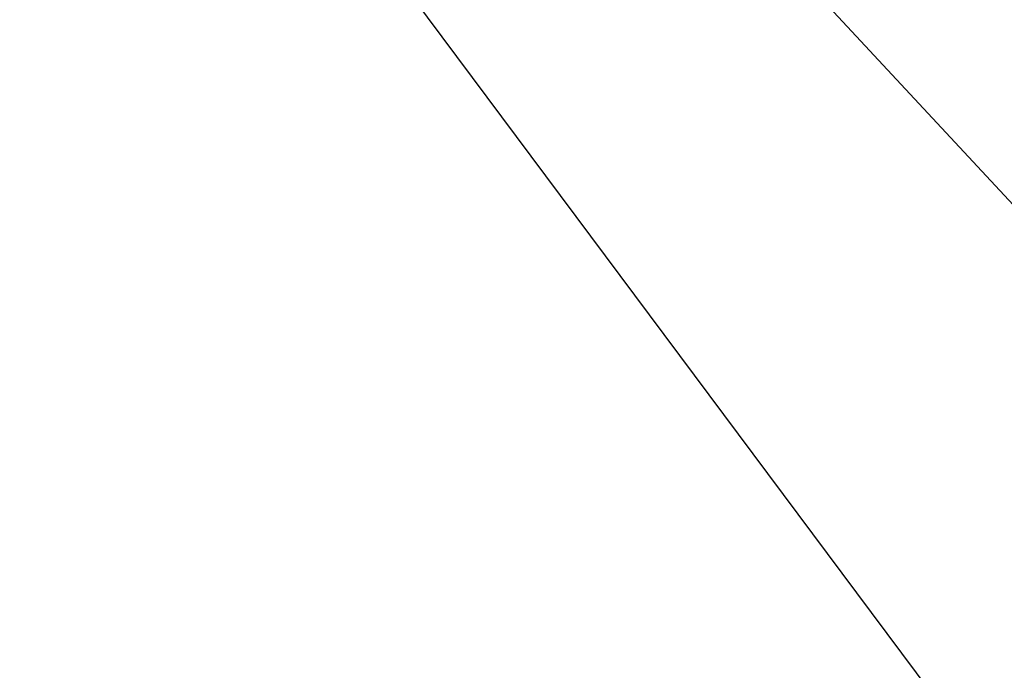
# Model space of a CAD drawing. Extents: x 0 to 363660, y 0 to 4201329.
# Tile 128 of 256: x 360213.46 to 360217.62, y 4200490.58 to 4200493.33. Entities that reach past the tile are written whole.
import ezdxf

# ---------------------------------------------------------------- set-up
doc = ezdxf.new("R2010")
doc.units = 0
doc.header["$LTSCALE"] = 0.5
doc.header["$MEASUREMENT"] = 0
doc.linetypes.add('CONTI', pattern=[0])
doc.layers.add('.', color=7, linetype='Continuous', lineweight=15)
doc.layers.add('SIT_L0', color=250, linetype='CONTI')

# ---------------------------------------------------------------- blocks, each defined once
blk = doc.blocks.new('gergrgrre')
at = {"linetype": 'Continuous', "elevation": 1.643}
blk.add_lwpolyline([(359968.1053, 4200751.1484), (360144.8753, 4200568.5984), (360208.9053, 4200501.7684), (360248.1353, 4200449.0884), (360280.3653, 4200400.8684), (360329.3453, 4200345.0084), (360410.6253, 4200285.1884), (360473.1253, 4200218.9984), (360491.2562, 4200199.5414)], dxfattribs=at)
blk = doc.blocks.new('ееееее')
at = {"layer": 'SIT_L0', "color": 250}
blk.add_line((-288.38, 647.62), (-215.18, 568.38), dxfattribs=at)

msp = doc.modelspace()

# ---------------------------------------------------------------- hatches: boundary and pattern name
at = {"layer": '.', "ltscale": 0.149071}
h = msp.add_hatch(color=256, dxfattribs=at)
h.dxf.hatch_style = 1
h.set_gradient(color1=(255, 255, 255), tint=1)
h.paths.add_polyline_path([(359890.2408, 4200193.8911), (361190.2408, 4200193.8911), (361190.2408, 4201328.8911), (359890.2408, 4201328.8911)])
h.paths.add_polyline_path([(359905.2408, 4201313.8911), (361175.2408, 4201313.8911), (361175.2408, 4200208.8911), (359905.2408, 4200208.8911)], flags=16)

# ---------------------------------------------------------------- block references
at = {"linetype": 'Continuous'}
msp.add_blockref('gergrgrre', (0, 0), dxfattribs=at)
at = {"color": 0, "rotation": 0.1683458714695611}
msp.add_blockref('ееееее', (360499.4563, 4199854.9026), dxfattribs=at)

doc.saveas('drawing.dxf')
